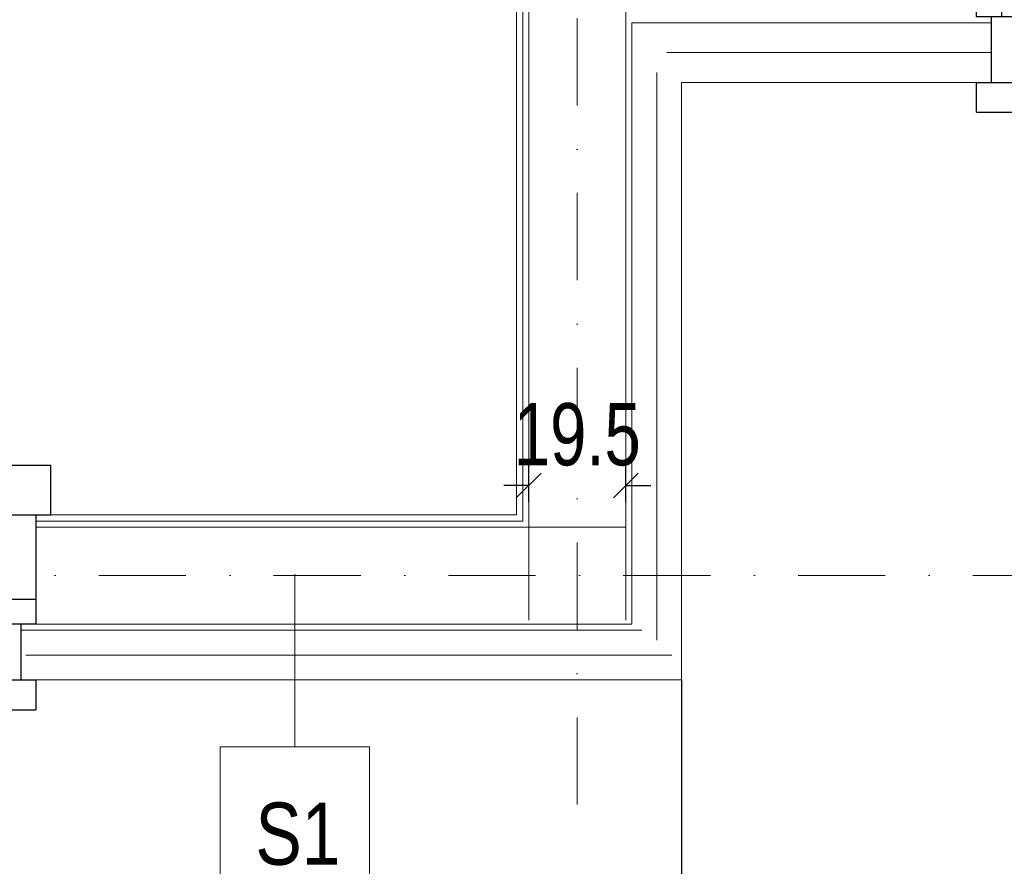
# Model space of a CAD drawing. Header units: inches. Extents: x 67073 to 287261, y -76160 to 48412.
# Tile 3 of 117: x 79051 to 79249, y -41903 to -41733. Entities that reach past the tile are written whole.
import ezdxf
from ezdxf.enums import TextEntityAlignment as Align

# ---------------------------------------------------------------- set-up
doc = ezdxf.new("R2010")
doc.units = ezdxf.units.IN
doc.header["$MEASUREMENT"] = 0
doc.linetypes.add('DASHDOT', pattern=[1, 0.5, -0.25, 0, -0.25])
doc.linetypes.add('HIDDEN', pattern=[0.375, 0.25, -0.125])
for name, color, linetype, lineweight in [('p-- ocieplenie-w.zew', 77, 'Continuous', 0), ('p--osie konstr', 1, 'DASHDOT', 15), ('p--płyta GK', 2, 'Continuous', 0), ('p--ściana szkielet', 3, 'Continuous', 0)]:
    doc.layers.add(name, color=color, linetype=linetype, lineweight=lineweight)
for name, color, linetype in [('p--obrzeże bet.', 252, 'Continuous'), ('p--okna', 251, 'Continuous'), ('p--symbole ścian', 53, 'Continuous')]:
    doc.layers.add(name, color=color, linetype=linetype)
doc.styles.add('1-50', font='arial.ttf', dxfattribs={"width": 0.75, "height": 12.5})
doc.styles.get("Standard").update_dxf_attribs({"font": 'ARIAL.TTF', "width": 0.75})
doc.linetypes.add('BATTING', pattern='A,0.0001,-0.1,[134,ltypeshp.shx,S=0.1,R=0,X=-0.1,Y=0],-0.2,[134,ltypeshp.shx,S=0.1,R=180,X=0.1,Y=0],-0.1', length=0.4001)
doc.dimstyles.new('1-50', dxfattribs={"dimtxt": 12.5, "dimasz": 5, "dimexe": 5, "dimexo": 5, "dimgap": 0.09, "dimtad": 0, "dimdsep": 46, "dimtxsty": '1-50', "dimblk": 'OBLIQUE', "dimcen": 0.09, "dimadec": 0, "dimazin": 0, "dimtfac": 1, "dimtdec": 4, "dimtix": 1, "dimtofl": 0, "dimtmove": 0, "dimatfit": 3, "dimldrblk": 'OBLIQUE', "dimfxl": 5, "dimfxlon": 1, "dimtvp": 0.8, "dimtolj": 1, "dimtzin": 0, "dimarcsym": 0})

# ---------------------------------------------------------------- blocks, each defined once
blk = doc.blocks.new('okno-80-33.65')
at = {"linetype": 'Continuous', "ltscale": 35}
for p, q in [((-83, 10), (3, 10)), ((-80, -39.65), (0, -39.65))]:
    blk.add_line(p, q, dxfattribs=at)
for p, q in [((-83, 0), (-83, 10)), ((3, 0), (3, 10)), ((-80, 0), (-83, 0)), ((-80, -20.45), (-80, 0)), ((0, 0), (0, -20.45)), ((0, 0), (3, 0)), ((-80, -20.45), (-80, -15.45)), ((-80, -15.45), (-75, -15.45)), ((-75, -15.45), (-5, -15.45)), ((-75, -15.45), (-75, -20.45)), ((-5, -20.45), (-5, -15.45)), ((-5, -15.45), (0, -15.45)), ((0, -15.45), (0, -20.45)), ((-75, -16.95), (-5, -16.95)), ((-75, -19.11), (-5, -19.11)), ((-75, -20.45), (-80, -20.45)), ((-77, -33.65), (-77, -20.45)), ((-5, -20.45), (-75, -20.45)), ((0, -20.45), (-5, -20.45)), ((-3, -20.45), (-3, -33.65)), ((-80, -39.65), (-80, -33.65)), ((0, -33.65), (0, -39.65))]:
    blk.add_line(p, q)
at = {"linetype": 'HIDDEN', "ltscale": 35}
for p, q in [((-80, 0), (0, 0)), ((-80, -33.65), (0, -33.65))]:
    blk.add_line(p, q, dxfattribs=at)
blk = doc.blocks.new('_OBLIQUE')
at = {"color": 0, "linetype": 'ByBlock', "lineweight": -2}
for p, q in [((-0.5, -0.5), (0.5, 0.5)), ((0, 0), (0, 0))]:
    blk.add_line(p, q, dxfattribs=at)
blk = doc.blocks.new('*D1710')
at = {"color": 0, "linetype": 'Continuous', "lineweight": -2}
for p, q in [((79153.09, -41830.14), (79153.09, -41821.79)), ((79172.59, -41830.14), (79172.59, -41821.79)), ((79153.09, -41826.79), (79148.09, -41826.79)), ((79172.59, -41826.79), (79177.59, -41826.79))]:
    blk.add_line(p, q, dxfattribs=at)
at = {"layer": 'Defpoints', "color": 0}
for p in [(79172.59, -41826.79), (79153.09, -41835.14), (79172.59, -41835.14)]:
    blk.add_point(p, dxfattribs=at)
at = {"color": 0, "lineweight": -2, "xscale": 5, "yscale": 5, "zscale": 5}
blk.add_blockref('_OBLIQUE', (79153.09, -41826.79), dxfattribs=at)
at = {"color": 0, "lineweight": -2, "xscale": 5, "yscale": 5, "zscale": 5, "rotation": 180}
blk.add_blockref('_OBLIQUE', (79172.59, -41826.79), dxfattribs=at)
at = {"color": 0, "linetype": 'Continuous', "insert": (79162.84, -41816.58), "char_height": 12.5, "attachment_point": 5, "style": '1-50'}
blk.add_mtext('\\A1;19.5', dxfattribs=at)
blk = doc.blocks.new('okno-150-33.15')
at = {"linetype": 'Continuous', "ltscale": 35}
for p, q in [((-3, 10), (153, 10)), ((0, -39.15), (150, -39.15))]:
    blk.add_line(p, q, dxfattribs=at)
for p, q in [((-3, 0), (-3, 10)), ((153, 0), (153, 10)), ((0, 0), (-3, 0)), ((0, -21.95), (0, 0)), ((150, 0), (150, -21.95)), ((150, 0), (153, 0)), ((0, -21.95), (0, -16.95)), ((0, -16.95), (5, -16.95)), ((5, -16.95), (145, -16.95)), ((5, -16.95), (5, -21.95)), ((72.5, -21.95), (72.5, -16.95)), ((77.5, -16.95), (77.5, -21.95)), ((145, -21.95), (145, -16.95)), ((145, -16.95), (150, -16.95)), ((150, -16.95), (150, -21.95)), ((5, -18.45), (72.5, -18.45)), ((77.5, -18.45), (145, -18.45)), ((5, -20.61), (72.5, -20.61)), ((77.5, -20.61), (145, -20.61)), ((5, -21.95), (0, -21.95)), ((3, -33.15), (3, -21.95)), ((145, -21.95), (5, -21.95)), ((150, -21.95), (145, -21.95)), ((147, -21.95), (147, -33.15)), ((0, -39.15), (0, -33.15)), ((150, -33.15), (150, -39.15))]:
    blk.add_line(p, q)
at = {"linetype": 'HIDDEN', "ltscale": 35}
for p, q in [((0, 0), (150, 0)), ((0, -33.15), (150, -33.15))]:
    blk.add_line(p, q, dxfattribs=at)

msp = doc.modelspace()

# ---------------------------------------------------------------- linework, layer by layer
at = {"layer": 'p-- ocieplenie-w.zew', "color": 0, "linetype": 'BATTING', "ltscale": 2}
for p, q in [((79180.792, -41739.844), (79245.992, -41739.844)), ((79178.792, -41857.844), (79178.792, -41743.844)), ((79052.087, -41860.844), (79181.792, -41860.844))]:
    msp.add_line(p, q, dxfattribs=at)
at = {"layer": 'p--obrzeże bet.', "color": 0, "linetype": 'Continuous', "ltscale": 35}
msp.add_line((79183.792, -41865.844), (79183.792, -41915.844), dxfattribs=at)
at = {"layer": 'p--osie konstr', "color": 0, "linetype": 'DASHDOT', "ltscale": 35}
for p, q in [((79162.842, -41890.844), (79162.842, -41723.644)), ((80031.958, -41844.894), (78749.392, -41844.894))]:
    msp.add_line(p, q, dxfattribs=at)
at = {"layer": 'p--płyta GK', "color": 0, "ltscale": 35}
for p, q in [((79150.642, -41832.694), (79150.642, -41601.994)), ((79151.892, -41833.944), (79151.892, -41601.994)), ((79054.087, -41832.694), (79150.642, -41832.694)), ((79054.087, -41833.944), (79151.892, -41833.944))]:
    msp.add_line(p, q, dxfattribs=at)
at = {"layer": 'p--symbole ścian', "color": 0, "lineweight": 9}
msp.add_line((79106.107, -41844.602), (79106.107, -41879.288), dxfattribs=at)
msp.add_lwpolyline([(79091.107, -41909.288), (79121.107, -41909.288), (79121.107, -41879.288), (79091.107, -41879.288)], close=True, dxfattribs=at)
at = {"layer": 'p--ściana szkielet', "color": 0, "ltscale": 2}
for p, q in [((79153.092, -41853.844), (79153.092, -41601.994)), ((79172.592, -41853.844), (79172.592, -41714.644)), ((79173.792, -41733.844), (79245.992, -41733.844)), ((79173.792, -41854.644), (79173.792, -41733.844)), ((79183.792, -41745.844), (79245.992, -41745.844)), ((79183.792, -41865.844), (79183.792, -41745.844)), ((79054.087, -41835.144), (79172.592, -41835.144)), ((79051.087, -41854.644), (79173.792, -41854.644)), ((79175.782, -41855.844), (79051.087, -41855.844)), ((79051.087, -41865.844), (79183.792, -41865.844))]:
    msp.add_line(p, q, dxfattribs=at)
at = {"layer": 'p--ściana szkielet', "color": 0, "ltscale": 35}
for points in [[(79242.992, -41712.194), (79242.992, -41732.645), (79245.992, -41732.645), (79245.992, -41745.844)], [(79054.087, -41832.694), (79054.087, -41854.644), (79051.087, -41854.644), (79051.087, -41865.844)]]:
    msp.add_lwpolyline(points, dxfattribs=at)

# ---------------------------------------------------------------- block references
at = {"layer": 'p--okna', "color": 0, "linetype": 'Continuous'}
for name, p in [('okno-80-33.65', (79322.992, -41712.194)), ('okno-150-33.15', (78904.087, -41832.694))]:
    msp.add_blockref(name, p, dxfattribs=at)

# ---------------------------------------------------------------- texts
at = {"layer": 'p--symbole ścian', "color": 0, "lineweight": 9, "width": 0.8}
msp.add_text('S1', height=12.5, dxfattribs=at).set_placement((79106.739, -41890.456), align=Align.TOP_CENTER)

# ---------------------------------------------------------------- dimensions: what is measured, and where the dimension line sits
at = {"color": 0, "linetype": 'Continuous'}
dim = msp.add_linear_dim(base=(79172.592, -41826.794), p1=(79153.092, -41835.144), p2=(79172.592, -41835.144), dimstyle='1-50', dxfattribs=at)
dim.commit()
dim.dimension.update_dxf_attribs({"geometry": '*D1710', "text_midpoint": (79162.842, -41816.584)})

doc.saveas('drawing.dxf')
